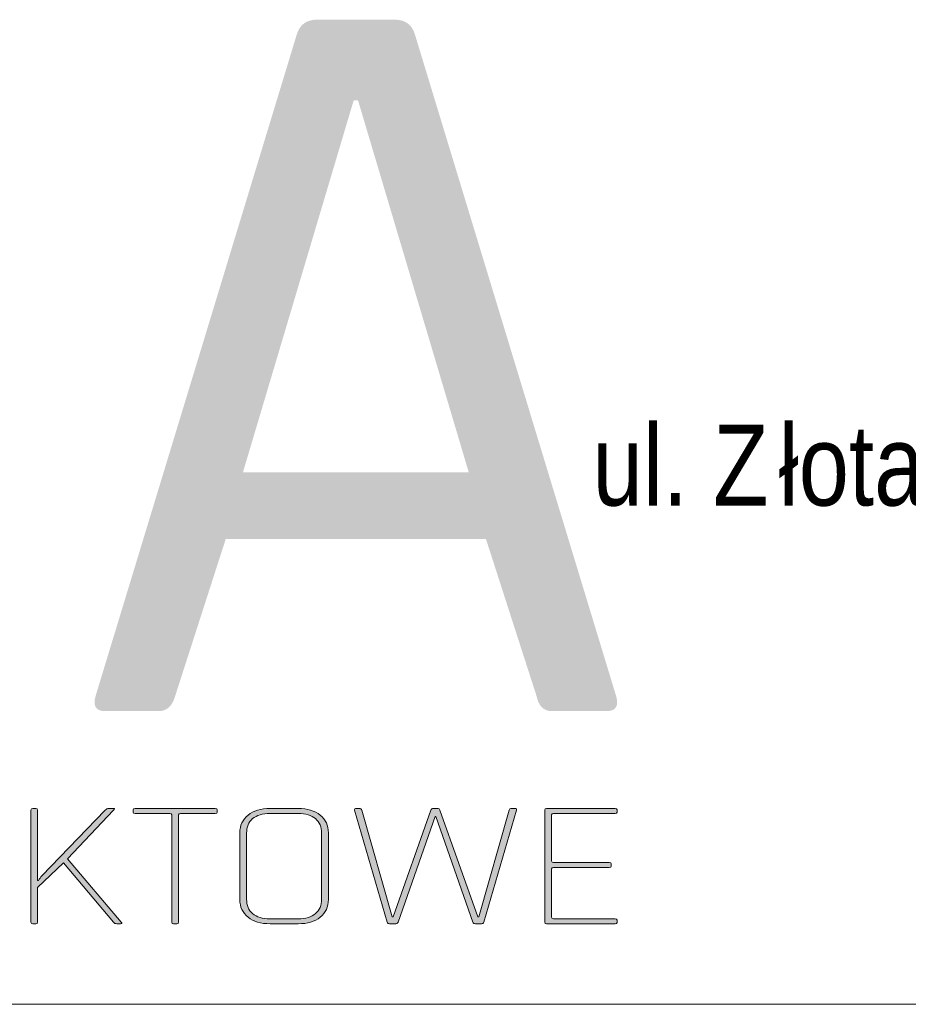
# Model space of a CAD drawing. Header units: millimetres. Extents: x -165365 to -33565, y 7406 to 103342.
# Tile 242 of 256: x -52813 to -51460, y 11691 to 13191. Entities that reach past the tile are written whole.
import ezdxf

# ---------------------------------------------------------------- set-up
doc = ezdxf.new("R2010")
doc.units = ezdxf.units.MM
doc.header["$MEASUREMENT"] = 0
doc.layers.add('! IS Tabelka', color=7, linetype='Continuous')
doc.layers.add('Warstwa 1', color=7, linetype='Continuous')
for name, color, linetype, lineweight in [('G-ANNO-TTLB', 7, 'Continuous', 9), ('L_tabelka czarne', 7, 'Continuous', 15), ('s-schody', 6, 'Continuous', 5)]:
    doc.layers.add(name, color=color, linetype=linetype, lineweight=lineweight)
doc.styles.add('Arial_18', font='arial.ttf', dxfattribs={"height": 15})

# ---------------------------------------------------------------- blocks, each defined once
blk = doc.blocks.new('erer')
at = {"layer": 's-schody'}
h = blk.add_hatch(color=251, dxfattribs=at)
h.dxf.hatch_style = 1
edge = h.paths.add_edge_path()
edge.add_spline(control_points=[(-29.067, 33.774), (-29.067, 33.774), (-29.115, 33.774), (-29.115, 33.774), (-29.115, 33.774), (-29.133, 33.774), (-29.142, 33.782), (-29.142, 33.798), (-29.142, 33.798), (-29.142, 33.798), (-29.142, 35.506), (-29.142, 35.506), (-29.142, 35.506), (-29.142, 35.522), (-29.133, 35.53), (-29.115, 35.53), (-29.115, 35.53), (-29.115, 35.53), (-29.067, 35.53), (-29.067, 35.53), (-29.067, 35.53), (-29.048, 35.53), (-29.039, 35.522), (-29.039, 35.506), (-29.039, 35.506), (-29.039, 35.506), (-29.039, 34.435), (-29.039, 34.435), (-29.039, 34.435), (-29.039, 34.435), (-29.026, 34.435), (-29.026, 34.435), (-29.026, 34.435), (-29.012, 34.458), (-28.995, 34.481), (-28.974, 34.503), (-28.974, 34.503), (-28.974, 34.503), (-28.01, 35.506), (-28.01, 35.506), (-28.01, 35.506), (-27.993, 35.522), (-27.975, 35.53), (-27.955, 35.53), (-27.955, 35.53), (-27.955, 35.53), (-27.889, 35.53), (-27.889, 35.53), (-27.889, 35.53), (-27.866, 35.53), (-27.864, 35.522), (-27.883, 35.506), (-27.883, 35.506), (-27.883, 35.506), (-28.583, 34.765), (-28.583, 34.765), (-28.583, 34.765), (-28.583, 34.765), (-27.766, 33.798), (-27.766, 33.798), (-27.766, 33.798), (-27.752, 33.782), (-27.757, 33.774), (-27.779, 33.774), (-27.779, 33.774), (-27.779, 33.774), (-27.834, 33.774), (-27.834, 33.774), (-27.834, 33.774), (-27.855, 33.774), (-27.872, 33.782), (-27.886, 33.798), (-27.886, 33.798), (-27.886, 33.798), (-28.648, 34.7), (-28.648, 34.7), (-28.648, 34.7), (-28.648, 34.7), (-29.039, 34.325), (-29.039, 34.325), (-29.039, 34.325), (-29.039, 34.325), (-29.039, 33.798), (-29.039, 33.798), (-29.039, 33.798), (-29.039, 33.782), (-29.048, 33.774), (-29.067, 33.774)], knot_values=[0, 0, 0, 0, 0.043478, 0.043478, 0.043478, 0.043578, 0.086957, 0.086957, 0.086957, 0.087057, 0.130435, 0.130435, 0.130435, 0.130535, 0.173913, 0.173913, 0.173913, 0.174013, 0.217391, 0.217391, 0.217391, 0.217491, 0.26087, 0.26087, 0.26087, 0.26097, 0.304348, 0.304348, 0.304348, 0.304448, 0.347826, 0.347826, 0.347826, 0.347926, 0.391304, 0.391304, 0.391304, 0.391404, 0.434783, 0.434783, 0.434783, 0.434883, 0.478261, 0.478261, 0.478261, 0.478361, 0.521739, 0.521739, 0.521739, 0.521839, 0.565217, 0.565217, 0.565217, 0.565317, 0.608696, 0.608696, 0.608696, 0.608796, 0.652174, 0.652174, 0.652174, 0.652274, 0.695652, 0.695652, 0.695652, 0.695752, 0.73913, 0.73913, 0.73913, 0.73923, 0.782609, 0.782609, 0.782609, 0.782709, 0.826087, 0.826087, 0.826087, 0.826187, 0.869565, 0.869565, 0.869565, 0.869665, 0.913043, 0.913043, 0.913043, 0.913143, 1, 1, 1, 1], degree=3, periodic=0)
h = blk.add_hatch(color=251, dxfattribs=at)
h.dxf.hatch_style = 1
edge = h.paths.add_edge_path()
edge.add_spline(control_points=[(-26.921, 33.774), (-26.921, 33.774), (-26.969, 33.774), (-26.969, 33.774), (-26.969, 33.774), (-26.988, 33.774), (-26.997, 33.782), (-26.997, 33.798), (-26.997, 33.798), (-26.997, 33.798), (-26.997, 35.432), (-26.997, 35.432), (-26.997, 35.432), (-26.997, 35.447), (-27.007, 35.454), (-27.028, 35.454), (-27.028, 35.454), (-27.028, 35.454), (-27.556, 35.454), (-27.556, 35.454), (-27.556, 35.454), (-27.577, 35.454), (-27.587, 35.461), (-27.587, 35.476), (-27.587, 35.476), (-27.587, 35.476), (-27.587, 35.508), (-27.587, 35.508), (-27.587, 35.508), (-27.587, 35.523), (-27.577, 35.53), (-27.556, 35.53), (-27.556, 35.53), (-27.556, 35.53), (-26.334, 35.53), (-26.334, 35.53), (-26.334, 35.53), (-26.314, 35.53), (-26.303, 35.523), (-26.303, 35.508), (-26.303, 35.508), (-26.303, 35.508), (-26.303, 35.476), (-26.303, 35.476), (-26.303, 35.476), (-26.303, 35.461), (-26.314, 35.454), (-26.334, 35.454), (-26.334, 35.454), (-26.334, 35.454), (-26.863, 35.454), (-26.863, 35.454), (-26.863, 35.454), (-26.884, 35.454), (-26.894, 35.447), (-26.894, 35.432), (-26.894, 35.432), (-26.894, 35.432), (-26.894, 33.798), (-26.894, 33.798), (-26.894, 33.798), (-26.894, 33.782), (-26.903, 33.774), (-26.921, 33.774)], knot_values=[0, 0, 0, 0, 0.058824, 0.058824, 0.058824, 0.058924, 0.117647, 0.117647, 0.117647, 0.117747, 0.176471, 0.176471, 0.176471, 0.176571, 0.235294, 0.235294, 0.235294, 0.235394, 0.294118, 0.294118, 0.294118, 0.294218, 0.352941, 0.352941, 0.352941, 0.353041, 0.411765, 0.411765, 0.411765, 0.411865, 0.470588, 0.470588, 0.470588, 0.470688, 0.529412, 0.529412, 0.529412, 0.529512, 0.588235, 0.588235, 0.588235, 0.588335, 0.647059, 0.647059, 0.647059, 0.647159, 0.705882, 0.705882, 0.705882, 0.705982, 0.764706, 0.764706, 0.764706, 0.764806, 0.823529, 0.823529, 0.823529, 0.823629, 0.882353, 0.882353, 0.882353, 0.882453, 1, 1, 1, 1], degree=3, periodic=0)
h = blk.add_hatch(color=251, dxfattribs=at)
h.dxf.hatch_style = 1
edge = h.paths.add_edge_path()
edge.add_spline(control_points=[(-25.071, 33.774), (-25.071, 33.774), (-25.5, 33.774), (-25.5, 33.774), (-25.5, 33.774), (-25.64, 33.774), (-25.751, 33.807), (-25.835, 33.875), (-25.835, 33.875), (-25.918, 33.942), (-25.96, 34.032), (-25.96, 34.145), (-25.96, 34.145), (-25.96, 34.145), (-25.96, 35.159), (-25.96, 35.159), (-25.96, 35.159), (-25.96, 35.272), (-25.918, 35.362), (-25.835, 35.429), (-25.835, 35.429), (-25.751, 35.497), (-25.64, 35.53), (-25.5, 35.53), (-25.5, 35.53), (-25.5, 35.53), (-25.071, 35.53), (-25.071, 35.53), (-25.071, 35.53), (-24.932, 35.53), (-24.82, 35.497), (-24.736, 35.429), (-24.736, 35.429), (-24.653, 35.362), (-24.611, 35.272), (-24.611, 35.159), (-24.611, 35.159), (-24.611, 35.159), (-24.611, 34.145), (-24.611, 34.145), (-24.611, 34.145), (-24.611, 34.032), (-24.653, 33.942), (-24.736, 33.875), (-24.736, 33.875), (-24.82, 33.807), (-24.932, 33.774), (-25.071, 33.774)], knot_values=[0, 0, 0, 0, 0.076923, 0.076923, 0.076923, 0.077023, 0.153846, 0.153846, 0.153846, 0.153946, 0.230769, 0.230769, 0.230769, 0.230869, 0.307692, 0.307692, 0.307692, 0.307792, 0.384615, 0.384615, 0.384615, 0.384715, 0.461538, 0.461538, 0.461538, 0.461638, 0.538462, 0.538462, 0.538462, 0.538562, 0.615385, 0.615385, 0.615385, 0.615485, 0.692308, 0.692308, 0.692308, 0.692408, 0.769231, 0.769231, 0.769231, 0.769331, 0.846154, 0.846154, 0.846154, 0.846254, 1, 1, 1, 1], degree=3, periodic=0)
edge = h.paths.add_edge_path(flags=16)
edge.add_spline(control_points=[(-25.5, 33.85), (-25.5, 33.85), (-25.071, 33.85), (-25.071, 33.85), (-25.071, 33.85), (-24.957, 33.85), (-24.869, 33.877), (-24.807, 33.929), (-24.807, 33.929), (-24.745, 33.982), (-24.714, 34.055), (-24.714, 34.148), (-24.714, 34.148), (-24.714, 34.148), (-24.714, 35.156), (-24.714, 35.156), (-24.714, 35.156), (-24.714, 35.249), (-24.745, 35.322), (-24.807, 35.375), (-24.807, 35.375), (-24.869, 35.427), (-24.957, 35.454), (-25.071, 35.454), (-25.071, 35.454), (-25.071, 35.454), (-25.5, 35.454), (-25.5, 35.454), (-25.5, 35.454), (-25.615, 35.454), (-25.703, 35.427), (-25.765, 35.375), (-25.765, 35.375), (-25.826, 35.322), (-25.857, 35.249), (-25.857, 35.156), (-25.857, 35.156), (-25.857, 35.156), (-25.857, 34.148), (-25.857, 34.148), (-25.857, 34.148), (-25.857, 34.055), (-25.826, 33.982), (-25.765, 33.929), (-25.765, 33.929), (-25.703, 33.877), (-25.615, 33.85), (-25.5, 33.85)], knot_values=[0, 0, 0, 0, 0.076923, 0.076923, 0.076923, 0.077023, 0.153846, 0.153846, 0.153846, 0.153946, 0.230769, 0.230769, 0.230769, 0.230869, 0.307692, 0.307692, 0.307692, 0.307792, 0.384615, 0.384615, 0.384615, 0.384715, 0.461538, 0.461538, 0.461538, 0.461638, 0.538462, 0.538462, 0.538462, 0.538562, 0.615385, 0.615385, 0.615385, 0.615485, 0.692308, 0.692308, 0.692308, 0.692408, 0.769231, 0.769231, 0.769231, 0.769331, 0.846154, 0.846154, 0.846154, 0.846254, 1, 1, 1, 1], degree=3, periodic=0)
h = blk.add_hatch(color=251, dxfattribs=at)
h.dxf.hatch_style = 1
edge = h.paths.add_edge_path()
edge.add_spline(control_points=[(-23.585, 33.774), (-23.585, 33.774), (-23.678, 33.774), (-23.678, 33.774), (-23.678, 33.774), (-23.696, 33.774), (-23.708, 33.782), (-23.715, 33.798), (-23.715, 33.798), (-23.715, 33.798), (-24.213, 35.506), (-24.213, 35.506), (-24.213, 35.506), (-24.218, 35.522), (-24.208, 35.53), (-24.185, 35.53), (-24.185, 35.53), (-24.185, 35.53), (-24.137, 35.53), (-24.137, 35.53), (-24.137, 35.53), (-24.121, 35.53), (-24.11, 35.522), (-24.103, 35.506), (-24.103, 35.506), (-24.103, 35.506), (-23.64, 33.877), (-23.64, 33.877), (-23.64, 33.877), (-23.64, 33.877), (-23.626, 33.877), (-23.626, 33.877), (-23.626, 33.877), (-23.626, 33.877), (-23.053, 35.506), (-23.053, 35.506), (-23.053, 35.506), (-23.046, 35.522), (-23.033, 35.53), (-23.015, 35.53), (-23.015, 35.53), (-23.015, 35.53), (-22.95, 35.53), (-22.95, 35.53), (-22.95, 35.53), (-22.931, 35.53), (-22.919, 35.522), (-22.912, 35.506), (-22.912, 35.506), (-22.912, 35.506), (-22.335, 33.877), (-22.335, 33.877), (-22.335, 33.877), (-22.335, 33.877), (-22.322, 33.877), (-22.322, 33.877), (-22.322, 33.877), (-22.322, 33.877), (-21.858, 35.506), (-21.858, 35.506), (-21.858, 35.506), (-21.854, 35.522), (-21.841, 35.53), (-21.82, 35.53), (-21.82, 35.53), (-21.82, 35.53), (-21.769, 35.53), (-21.769, 35.53), (-21.769, 35.53), (-21.748, 35.53), (-21.741, 35.522), (-21.748, 35.506), (-21.748, 35.506), (-21.748, 35.506), (-22.246, 33.798), (-22.246, 33.798), (-22.246, 33.798), (-22.251, 33.782), (-22.262, 33.774), (-22.28, 33.774), (-22.28, 33.774), (-22.28, 33.774), (-22.373, 33.774), (-22.373, 33.774), (-22.373, 33.774), (-22.391, 33.774), (-22.404, 33.782), (-22.411, 33.798), (-22.411, 33.798), (-22.411, 33.798), (-22.974, 35.41), (-22.974, 35.41), (-22.974, 35.41), (-22.974, 35.41), (-22.987, 35.41), (-22.987, 35.41), (-22.987, 35.41), (-22.987, 35.41), (-23.55, 33.798), (-23.55, 33.798), (-23.55, 33.798), (-23.557, 33.782), (-23.569, 33.774), (-23.585, 33.774)], knot_values=[0, 0, 0, 0, 0.037037, 0.037037, 0.037037, 0.037137, 0.074074, 0.074074, 0.074074, 0.074174, 0.111111, 0.111111, 0.111111, 0.111211, 0.148148, 0.148148, 0.148148, 0.148248, 0.185185, 0.185185, 0.185185, 0.185285, 0.222222, 0.222222, 0.222222, 0.222322, 0.259259, 0.259259, 0.259259, 0.259359, 0.296296, 0.296296, 0.296296, 0.296396, 0.333333, 0.333333, 0.333333, 0.333433, 0.37037, 0.37037, 0.37037, 0.37047, 0.407407, 0.407407, 0.407407, 0.407507, 0.444444, 0.444444, 0.444444, 0.444544, 0.481481, 0.481481, 0.481481, 0.481581, 0.518519, 0.518519, 0.518519, 0.518619, 0.555556, 0.555556, 0.555556, 0.555656, 0.592593, 0.592593, 0.592593, 0.592693, 0.62963, 0.62963, 0.62963, 0.62973, 0.666667, 0.666667, 0.666667, 0.666767, 0.703704, 0.703704, 0.703704, 0.703804, 0.740741, 0.740741, 0.740741, 0.740841, 0.777778, 0.777778, 0.777778, 0.777878, 0.814815, 0.814815, 0.814815, 0.814915, 0.851852, 0.851852, 0.851852, 0.851952, 0.888889, 0.888889, 0.888889, 0.888989, 0.925926, 0.925926, 0.925926, 0.926026, 1, 1, 1, 1], degree=3, periodic=0)
h = blk.add_hatch(color=251, dxfattribs=at)
h.dxf.hatch_style = 1
edge = h.paths.add_edge_path()
edge.add_spline(control_points=[(-20.245, 33.774), (-20.245, 33.774), (-21.288, 33.774), (-21.288, 33.774), (-21.288, 33.774), (-21.307, 33.774), (-21.316, 33.782), (-21.316, 33.798), (-21.316, 33.798), (-21.316, 33.798), (-21.316, 35.506), (-21.316, 35.506), (-21.316, 35.506), (-21.316, 35.522), (-21.307, 35.53), (-21.288, 35.53), (-21.288, 35.53), (-21.288, 35.53), (-20.245, 35.53), (-20.245, 35.53), (-20.245, 35.53), (-20.224, 35.53), (-20.214, 35.523), (-20.214, 35.508), (-20.214, 35.508), (-20.214, 35.508), (-20.214, 35.476), (-20.214, 35.476), (-20.214, 35.476), (-20.214, 35.461), (-20.224, 35.454), (-20.245, 35.454), (-20.245, 35.454), (-20.245, 35.454), (-21.182, 35.454), (-21.182, 35.454), (-21.182, 35.454), (-21.203, 35.454), (-21.213, 35.447), (-21.213, 35.432), (-21.213, 35.432), (-21.213, 35.432), (-21.213, 34.73), (-21.213, 34.73), (-21.213, 34.73), (-21.213, 34.715), (-21.203, 34.708), (-21.182, 34.708), (-21.182, 34.708), (-21.182, 34.708), (-20.334, 34.708), (-20.334, 34.708), (-20.334, 34.708), (-20.314, 34.708), (-20.303, 34.701), (-20.303, 34.686), (-20.303, 34.686), (-20.303, 34.686), (-20.303, 34.653), (-20.303, 34.653), (-20.303, 34.653), (-20.303, 34.639), (-20.314, 34.632), (-20.334, 34.632), (-20.334, 34.632), (-20.334, 34.632), (-21.182, 34.632), (-21.182, 34.632), (-21.182, 34.632), (-21.203, 34.632), (-21.213, 34.624), (-21.213, 34.61), (-21.213, 34.61), (-21.213, 34.61), (-21.213, 33.872), (-21.213, 33.872), (-21.213, 33.872), (-21.213, 33.857), (-21.203, 33.85), (-21.182, 33.85), (-21.182, 33.85), (-21.182, 33.85), (-20.245, 33.85), (-20.245, 33.85), (-20.245, 33.85), (-20.224, 33.85), (-20.214, 33.843), (-20.214, 33.828), (-20.214, 33.828), (-20.214, 33.828), (-20.214, 33.795), (-20.214, 33.795), (-20.214, 33.795), (-20.214, 33.781), (-20.224, 33.774), (-20.245, 33.774)], knot_values=[0, 0, 0, 0, 0.04, 0.04, 0.04, 0.0401, 0.08, 0.08, 0.08, 0.0801, 0.12, 0.12, 0.12, 0.1201, 0.16, 0.16, 0.16, 0.1601, 0.2, 0.2, 0.2, 0.2001, 0.24, 0.24, 0.24, 0.2401, 0.28, 0.28, 0.28, 0.2801, 0.32, 0.32, 0.32, 0.3201, 0.36, 0.36, 0.36, 0.3601, 0.4, 0.4, 0.4, 0.4001, 0.44, 0.44, 0.44, 0.4401, 0.48, 0.48, 0.48, 0.4801, 0.52, 0.52, 0.52, 0.5201, 0.56, 0.56, 0.56, 0.5601, 0.6, 0.6, 0.6, 0.6001, 0.64, 0.64, 0.64, 0.6401, 0.68, 0.68, 0.68, 0.6801, 0.72, 0.72, 0.72, 0.7201, 0.76, 0.76, 0.76, 0.7601, 0.8, 0.8, 0.8, 0.8001, 0.84, 0.84, 0.84, 0.8401, 0.88, 0.88, 0.88, 0.8801, 0.92, 0.92, 0.92, 0.9201, 1, 1, 1, 1], degree=3, periodic=0)
at = {"layer": 'Warstwa 1', "true_color": 0xed0b07}
h = blk.add_hatch(color=1, dxfattribs=at)
h.dxf.hatch_style = 1
edge = h.paths.add_edge_path()
edge.add_spline(control_points=[(-27.191, 37.013), (-27.191, 37.013), (-28.01, 37.013), (-28.01, 37.013), (-28.01, 37.013), (-28.152, 37.013), (-28.201, 37.09), (-28.157, 37.243), (-28.157, 37.243), (-28.157, 37.243), (-25.094, 47.317), (-25.094, 47.317), (-25.094, 47.317), (-25.05, 47.47), (-24.946, 47.547), (-24.783, 47.547), (-24.783, 47.547), (-24.783, 47.547), (-23.603, 47.547), (-23.603, 47.547), (-23.603, 47.547), (-23.439, 47.547), (-23.336, 47.47), (-23.292, 47.317), (-23.292, 47.317), (-23.292, 47.317), (-20.229, 37.243), (-20.229, 37.243), (-20.229, 37.243), (-20.185, 37.09), (-20.234, 37.013), (-20.376, 37.013), (-20.376, 37.013), (-20.376, 37.013), (-21.212, 37.013), (-21.212, 37.013), (-21.212, 37.013), (-21.332, 37.013), (-21.408, 37.09), (-21.441, 37.243), (-21.441, 37.243), (-21.441, 37.243), (-22.211, 39.634), (-22.211, 39.634), (-22.211, 39.634), (-22.211, 39.634), (-26.175, 39.634), (-26.175, 39.634), (-26.175, 39.634), (-26.175, 39.634), (-26.945, 37.243), (-26.945, 37.243), (-26.945, 37.243), (-26.989, 37.09), (-27.071, 37.013), (-27.191, 37.013)], knot_values=[0, 0, 0, 0, 0.066667, 0.066667, 0.066667, 0.066768, 0.133333, 0.133333, 0.133333, 0.133434, 0.2, 0.2, 0.2, 0.200101, 0.266667, 0.266667, 0.266667, 0.266768, 0.333333, 0.333333, 0.333333, 0.333434, 0.4, 0.4, 0.4, 0.400101, 0.466667, 0.466667, 0.466667, 0.466768, 0.533333, 0.533333, 0.533333, 0.533434, 0.6, 0.6, 0.6, 0.600101, 0.666667, 0.666667, 0.666667, 0.666768, 0.733333, 0.733333, 0.733333, 0.733434, 0.8, 0.8, 0.8, 0.800101, 0.866667, 0.866667, 0.866667, 0.866768, 1, 1, 1, 1], degree=3, periodic=0)
edge = h.paths.add_edge_path(flags=16)
edge.add_spline(control_points=[(-24.226, 46.318), (-24.226, 46.318), (-25.913, 40.65), (-25.913, 40.65), (-25.913, 40.65), (-25.913, 40.65), (-22.473, 40.65), (-22.473, 40.65), (-22.473, 40.65), (-22.473, 40.65), (-24.16, 46.318), (-24.16, 46.318), (-24.16, 46.318), (-24.16, 46.318), (-24.226, 46.318), (-24.226, 46.318)], knot_values=[0, 0, 0, 0, 0.2, 0.2, 0.2, 0.200101, 0.4, 0.4, 0.4, 0.400101, 0.6, 0.6, 0.6, 0.600101, 1, 1, 1, 1], degree=3, periodic=1)
at = {"layer": 'L_tabelka czarne'}
blk.add_line((-59.132, 32.547), (-0.228, 32.547), dxfattribs=at)
at = {"layer": 's-schody', "color": 251}
for points, knots in [([(-29.067, 33.774), (-29.067, 33.774), (-29.115, 33.774), (-29.115, 33.774), (-29.115, 33.774), (-29.133, 33.774), (-29.142, 33.782), (-29.142, 33.798), (-29.142, 33.798), (-29.142, 33.798), (-29.142, 35.506), (-29.142, 35.506), (-29.142, 35.506), (-29.142, 35.522), (-29.133, 35.53), (-29.115, 35.53), (-29.115, 35.53), (-29.115, 35.53), (-29.067, 35.53), (-29.067, 35.53), (-29.067, 35.53), (-29.048, 35.53), (-29.039, 35.522), (-29.039, 35.506), (-29.039, 35.506), (-29.039, 35.506), (-29.039, 34.435), (-29.039, 34.435), (-29.039, 34.435), (-29.039, 34.435), (-29.026, 34.435), (-29.026, 34.435), (-29.026, 34.435), (-29.012, 34.458), (-28.995, 34.481), (-28.974, 34.503), (-28.974, 34.503), (-28.974, 34.503), (-28.01, 35.506), (-28.01, 35.506), (-28.01, 35.506), (-27.993, 35.522), (-27.975, 35.53), (-27.955, 35.53), (-27.955, 35.53), (-27.955, 35.53), (-27.889, 35.53), (-27.889, 35.53), (-27.889, 35.53), (-27.866, 35.53), (-27.864, 35.522), (-27.883, 35.506), (-27.883, 35.506), (-27.883, 35.506), (-28.583, 34.765), (-28.583, 34.765), (-28.583, 34.765), (-28.583, 34.765), (-27.766, 33.798), (-27.766, 33.798), (-27.766, 33.798), (-27.752, 33.782), (-27.757, 33.774), (-27.779, 33.774), (-27.779, 33.774), (-27.779, 33.774), (-27.834, 33.774), (-27.834, 33.774), (-27.834, 33.774), (-27.855, 33.774), (-27.872, 33.782), (-27.886, 33.798), (-27.886, 33.798), (-27.886, 33.798), (-28.648, 34.7), (-28.648, 34.7), (-28.648, 34.7), (-28.648, 34.7), (-29.039, 34.325), (-29.039, 34.325), (-29.039, 34.325), (-29.039, 34.325), (-29.039, 33.798), (-29.039, 33.798), (-29.039, 33.798), (-29.039, 33.782), (-29.048, 33.774), (-29.067, 33.774)], [0, 0, 0, 0, 0.043478, 0.043478, 0.043478, 0.043478, 0.086957, 0.086957, 0.086957, 0.086957, 0.130435, 0.130435, 0.130435, 0.130435, 0.173913, 0.173913, 0.173913, 0.173913, 0.217391, 0.217391, 0.217391, 0.217391, 0.26087, 0.26087, 0.26087, 0.26087, 0.304348, 0.304348, 0.304348, 0.304348, 0.347826, 0.347826, 0.347826, 0.347826, 0.391304, 0.391304, 0.391304, 0.391304, 0.434783, 0.434783, 0.434783, 0.434783, 0.478261, 0.478261, 0.478261, 0.478261, 0.521739, 0.521739, 0.521739, 0.521739, 0.565217, 0.565217, 0.565217, 0.565217, 0.608696, 0.608696, 0.608696, 0.608696, 0.652174, 0.652174, 0.652174, 0.652174, 0.695652, 0.695652, 0.695652, 0.695652, 0.73913, 0.73913, 0.73913, 0.73913, 0.782609, 0.782609, 0.782609, 0.782609, 0.826087, 0.826087, 0.826087, 0.826087, 0.869565, 0.869565, 0.869565, 0.869565, 0.913043, 0.913043, 0.913043, 0.913043, 1, 1, 1, 1]), ([(-26.921, 33.774), (-26.921, 33.774), (-26.969, 33.774), (-26.969, 33.774), (-26.969, 33.774), (-26.988, 33.774), (-26.997, 33.782), (-26.997, 33.798), (-26.997, 33.798), (-26.997, 33.798), (-26.997, 35.432), (-26.997, 35.432), (-26.997, 35.432), (-26.997, 35.447), (-27.007, 35.454), (-27.028, 35.454), (-27.028, 35.454), (-27.028, 35.454), (-27.556, 35.454), (-27.556, 35.454), (-27.556, 35.454), (-27.577, 35.454), (-27.587, 35.461), (-27.587, 35.476), (-27.587, 35.476), (-27.587, 35.476), (-27.587, 35.508), (-27.587, 35.508), (-27.587, 35.508), (-27.587, 35.523), (-27.577, 35.53), (-27.556, 35.53), (-27.556, 35.53), (-27.556, 35.53), (-26.334, 35.53), (-26.334, 35.53), (-26.334, 35.53), (-26.314, 35.53), (-26.303, 35.523), (-26.303, 35.508), (-26.303, 35.508), (-26.303, 35.508), (-26.303, 35.476), (-26.303, 35.476), (-26.303, 35.476), (-26.303, 35.461), (-26.314, 35.454), (-26.334, 35.454), (-26.334, 35.454), (-26.334, 35.454), (-26.863, 35.454), (-26.863, 35.454), (-26.863, 35.454), (-26.884, 35.454), (-26.894, 35.447), (-26.894, 35.432), (-26.894, 35.432), (-26.894, 35.432), (-26.894, 33.798), (-26.894, 33.798), (-26.894, 33.798), (-26.894, 33.782), (-26.903, 33.774), (-26.921, 33.774)], [0, 0, 0, 0, 0.058824, 0.058824, 0.058824, 0.058824, 0.117647, 0.117647, 0.117647, 0.117647, 0.176471, 0.176471, 0.176471, 0.176471, 0.235294, 0.235294, 0.235294, 0.235294, 0.294118, 0.294118, 0.294118, 0.294118, 0.352941, 0.352941, 0.352941, 0.352941, 0.411765, 0.411765, 0.411765, 0.411765, 0.470588, 0.470588, 0.470588, 0.470588, 0.529412, 0.529412, 0.529412, 0.529412, 0.588235, 0.588235, 0.588235, 0.588235, 0.647059, 0.647059, 0.647059, 0.647059, 0.705882, 0.705882, 0.705882, 0.705882, 0.764706, 0.764706, 0.764706, 0.764706, 0.823529, 0.823529, 0.823529, 0.823529, 0.882353, 0.882353, 0.882353, 0.882353, 1, 1, 1, 1]), ([(-25.071, 33.774), (-25.071, 33.774), (-25.5, 33.774), (-25.5, 33.774), (-25.5, 33.774), (-25.64, 33.774), (-25.751, 33.807), (-25.835, 33.875), (-25.835, 33.875), (-25.918, 33.942), (-25.96, 34.032), (-25.96, 34.145), (-25.96, 34.145), (-25.96, 34.145), (-25.96, 35.159), (-25.96, 35.159), (-25.96, 35.159), (-25.96, 35.272), (-25.918, 35.362), (-25.835, 35.429), (-25.835, 35.429), (-25.751, 35.497), (-25.64, 35.53), (-25.5, 35.53), (-25.5, 35.53), (-25.5, 35.53), (-25.071, 35.53), (-25.071, 35.53), (-25.071, 35.53), (-24.932, 35.53), (-24.82, 35.497), (-24.736, 35.429), (-24.736, 35.429), (-24.653, 35.362), (-24.611, 35.272), (-24.611, 35.159), (-24.611, 35.159), (-24.611, 35.159), (-24.611, 34.145), (-24.611, 34.145), (-24.611, 34.145), (-24.611, 34.032), (-24.653, 33.942), (-24.736, 33.875), (-24.736, 33.875), (-24.82, 33.807), (-24.932, 33.774), (-25.071, 33.774)], [0, 0, 0, 0, 0.076923, 0.076923, 0.076923, 0.076923, 0.153846, 0.153846, 0.153846, 0.153846, 0.230769, 0.230769, 0.230769, 0.230769, 0.307692, 0.307692, 0.307692, 0.307692, 0.384615, 0.384615, 0.384615, 0.384615, 0.461538, 0.461538, 0.461538, 0.461538, 0.538462, 0.538462, 0.538462, 0.538462, 0.615385, 0.615385, 0.615385, 0.615385, 0.692308, 0.692308, 0.692308, 0.692308, 0.769231, 0.769231, 0.769231, 0.769231, 0.846154, 0.846154, 0.846154, 0.846154, 1, 1, 1, 1]), ([(-25.5, 33.85), (-25.5, 33.85), (-25.071, 33.85), (-25.071, 33.85), (-25.071, 33.85), (-24.957, 33.85), (-24.869, 33.877), (-24.807, 33.929), (-24.807, 33.929), (-24.745, 33.982), (-24.714, 34.055), (-24.714, 34.148), (-24.714, 34.148), (-24.714, 34.148), (-24.714, 35.156), (-24.714, 35.156), (-24.714, 35.156), (-24.714, 35.249), (-24.745, 35.322), (-24.807, 35.375), (-24.807, 35.375), (-24.869, 35.427), (-24.957, 35.454), (-25.071, 35.454), (-25.071, 35.454), (-25.071, 35.454), (-25.5, 35.454), (-25.5, 35.454), (-25.5, 35.454), (-25.615, 35.454), (-25.703, 35.427), (-25.765, 35.375), (-25.765, 35.375), (-25.826, 35.322), (-25.857, 35.249), (-25.857, 35.156), (-25.857, 35.156), (-25.857, 35.156), (-25.857, 34.148), (-25.857, 34.148), (-25.857, 34.148), (-25.857, 34.055), (-25.826, 33.982), (-25.765, 33.929), (-25.765, 33.929), (-25.703, 33.877), (-25.615, 33.85), (-25.5, 33.85)], [0, 0, 0, 0, 0.076923, 0.076923, 0.076923, 0.076923, 0.153846, 0.153846, 0.153846, 0.153846, 0.230769, 0.230769, 0.230769, 0.230769, 0.307692, 0.307692, 0.307692, 0.307692, 0.384615, 0.384615, 0.384615, 0.384615, 0.461538, 0.461538, 0.461538, 0.461538, 0.538462, 0.538462, 0.538462, 0.538462, 0.615385, 0.615385, 0.615385, 0.615385, 0.692308, 0.692308, 0.692308, 0.692308, 0.769231, 0.769231, 0.769231, 0.769231, 0.846154, 0.846154, 0.846154, 0.846154, 1, 1, 1, 1]), ([(-23.585, 33.774), (-23.585, 33.774), (-23.678, 33.774), (-23.678, 33.774), (-23.678, 33.774), (-23.696, 33.774), (-23.708, 33.782), (-23.715, 33.798), (-23.715, 33.798), (-23.715, 33.798), (-24.213, 35.506), (-24.213, 35.506), (-24.213, 35.506), (-24.218, 35.522), (-24.208, 35.53), (-24.185, 35.53), (-24.185, 35.53), (-24.185, 35.53), (-24.137, 35.53), (-24.137, 35.53), (-24.137, 35.53), (-24.121, 35.53), (-24.11, 35.522), (-24.103, 35.506), (-24.103, 35.506), (-24.103, 35.506), (-23.64, 33.877), (-23.64, 33.877), (-23.64, 33.877), (-23.64, 33.877), (-23.626, 33.877), (-23.626, 33.877), (-23.626, 33.877), (-23.626, 33.877), (-23.053, 35.506), (-23.053, 35.506), (-23.053, 35.506), (-23.046, 35.522), (-23.033, 35.53), (-23.015, 35.53), (-23.015, 35.53), (-23.015, 35.53), (-22.95, 35.53), (-22.95, 35.53), (-22.95, 35.53), (-22.931, 35.53), (-22.919, 35.522), (-22.912, 35.506), (-22.912, 35.506), (-22.912, 35.506), (-22.335, 33.877), (-22.335, 33.877), (-22.335, 33.877), (-22.335, 33.877), (-22.322, 33.877), (-22.322, 33.877), (-22.322, 33.877), (-22.322, 33.877), (-21.858, 35.506), (-21.858, 35.506), (-21.858, 35.506), (-21.854, 35.522), (-21.841, 35.53), (-21.82, 35.53), (-21.82, 35.53), (-21.82, 35.53), (-21.769, 35.53), (-21.769, 35.53), (-21.769, 35.53), (-21.748, 35.53), (-21.741, 35.522), (-21.748, 35.506), (-21.748, 35.506), (-21.748, 35.506), (-22.246, 33.798), (-22.246, 33.798), (-22.246, 33.798), (-22.251, 33.782), (-22.262, 33.774), (-22.28, 33.774), (-22.28, 33.774), (-22.28, 33.774), (-22.373, 33.774), (-22.373, 33.774), (-22.373, 33.774), (-22.391, 33.774), (-22.404, 33.782), (-22.411, 33.798), (-22.411, 33.798), (-22.411, 33.798), (-22.974, 35.41), (-22.974, 35.41), (-22.974, 35.41), (-22.974, 35.41), (-22.987, 35.41), (-22.987, 35.41), (-22.987, 35.41), (-22.987, 35.41), (-23.55, 33.798), (-23.55, 33.798), (-23.55, 33.798), (-23.557, 33.782), (-23.569, 33.774), (-23.585, 33.774)], [0, 0, 0, 0, 0.037037, 0.037037, 0.037037, 0.037037, 0.074074, 0.074074, 0.074074, 0.074074, 0.111111, 0.111111, 0.111111, 0.111111, 0.148148, 0.148148, 0.148148, 0.148148, 0.185185, 0.185185, 0.185185, 0.185185, 0.222222, 0.222222, 0.222222, 0.222222, 0.259259, 0.259259, 0.259259, 0.259259, 0.296296, 0.296296, 0.296296, 0.296296, 0.333333, 0.333333, 0.333333, 0.333333, 0.37037, 0.37037, 0.37037, 0.37037, 0.407407, 0.407407, 0.407407, 0.407407, 0.444444, 0.444444, 0.444444, 0.444444, 0.481481, 0.481481, 0.481481, 0.481481, 0.518519, 0.518519, 0.518519, 0.518519, 0.555556, 0.555556, 0.555556, 0.555556, 0.592593, 0.592593, 0.592593, 0.592593, 0.62963, 0.62963, 0.62963, 0.62963, 0.666667, 0.666667, 0.666667, 0.666667, 0.703704, 0.703704, 0.703704, 0.703704, 0.740741, 0.740741, 0.740741, 0.740741, 0.777778, 0.777778, 0.777778, 0.777778, 0.814815, 0.814815, 0.814815, 0.814815, 0.851852, 0.851852, 0.851852, 0.851852, 0.888889, 0.888889, 0.888889, 0.888889, 0.925926, 0.925926, 0.925926, 0.925926, 1, 1, 1, 1]), ([(-20.245, 33.774), (-20.245, 33.774), (-21.288, 33.774), (-21.288, 33.774), (-21.288, 33.774), (-21.307, 33.774), (-21.316, 33.782), (-21.316, 33.798), (-21.316, 33.798), (-21.316, 33.798), (-21.316, 35.506), (-21.316, 35.506), (-21.316, 35.506), (-21.316, 35.522), (-21.307, 35.53), (-21.288, 35.53), (-21.288, 35.53), (-21.288, 35.53), (-20.245, 35.53), (-20.245, 35.53), (-20.245, 35.53), (-20.224, 35.53), (-20.214, 35.523), (-20.214, 35.508), (-20.214, 35.508), (-20.214, 35.508), (-20.214, 35.476), (-20.214, 35.476), (-20.214, 35.476), (-20.214, 35.461), (-20.224, 35.454), (-20.245, 35.454), (-20.245, 35.454), (-20.245, 35.454), (-21.182, 35.454), (-21.182, 35.454), (-21.182, 35.454), (-21.203, 35.454), (-21.213, 35.447), (-21.213, 35.432), (-21.213, 35.432), (-21.213, 35.432), (-21.213, 34.73), (-21.213, 34.73), (-21.213, 34.73), (-21.213, 34.715), (-21.203, 34.708), (-21.182, 34.708), (-21.182, 34.708), (-21.182, 34.708), (-20.334, 34.708), (-20.334, 34.708), (-20.334, 34.708), (-20.314, 34.708), (-20.303, 34.701), (-20.303, 34.686), (-20.303, 34.686), (-20.303, 34.686), (-20.303, 34.653), (-20.303, 34.653), (-20.303, 34.653), (-20.303, 34.639), (-20.314, 34.632), (-20.334, 34.632), (-20.334, 34.632), (-20.334, 34.632), (-21.182, 34.632), (-21.182, 34.632), (-21.182, 34.632), (-21.203, 34.632), (-21.213, 34.624), (-21.213, 34.61), (-21.213, 34.61), (-21.213, 34.61), (-21.213, 33.872), (-21.213, 33.872), (-21.213, 33.872), (-21.213, 33.857), (-21.203, 33.85), (-21.182, 33.85), (-21.182, 33.85), (-21.182, 33.85), (-20.245, 33.85), (-20.245, 33.85), (-20.245, 33.85), (-20.224, 33.85), (-20.214, 33.843), (-20.214, 33.828), (-20.214, 33.828), (-20.214, 33.828), (-20.214, 33.795), (-20.214, 33.795), (-20.214, 33.795), (-20.214, 33.781), (-20.224, 33.774), (-20.245, 33.774)], [0, 0, 0, 0, 0.04, 0.04, 0.04, 0.04, 0.08, 0.08, 0.08, 0.08, 0.12, 0.12, 0.12, 0.12, 0.16, 0.16, 0.16, 0.16, 0.2, 0.2, 0.2, 0.2, 0.24, 0.24, 0.24, 0.24, 0.28, 0.28, 0.28, 0.28, 0.32, 0.32, 0.32, 0.32, 0.36, 0.36, 0.36, 0.36, 0.4, 0.4, 0.4, 0.4, 0.44, 0.44, 0.44, 0.44, 0.48, 0.48, 0.48, 0.48, 0.52, 0.52, 0.52, 0.52, 0.56, 0.56, 0.56, 0.56, 0.6, 0.6, 0.6, 0.6, 0.64, 0.64, 0.64, 0.64, 0.68, 0.68, 0.68, 0.68, 0.72, 0.72, 0.72, 0.72, 0.76, 0.76, 0.76, 0.76, 0.8, 0.8, 0.8, 0.8, 0.84, 0.84, 0.84, 0.84, 0.88, 0.88, 0.88, 0.88, 0.92, 0.92, 0.92, 0.92, 1, 1, 1, 1])]:
    blk.add_open_spline(points, degree=3, knots=knots, dxfattribs=at)
at = {"layer": 'G-ANNO-TTLB', "style": 'Arial_18', "width": 0.8}
for s, p in [('łota 15/U', (-17.754, 40.145)), ('ul. Z', (-20.588, 40.145))]:
    blk.add_text(s, height=1.232, dxfattribs=at).set_placement(p)

msp = doc.modelspace()

# ---------------------------------------------------------------- block references
at = {"layer": '! IS Tabelka', "linetype": 'Continuous', "lineweight": 25, "xscale": 100, "yscale": 100, "zscale": 100}
msp.add_blockref('erer', (-49881.67375, 8435.89566), dxfattribs=at)

doc.saveas('drawing.dxf')
